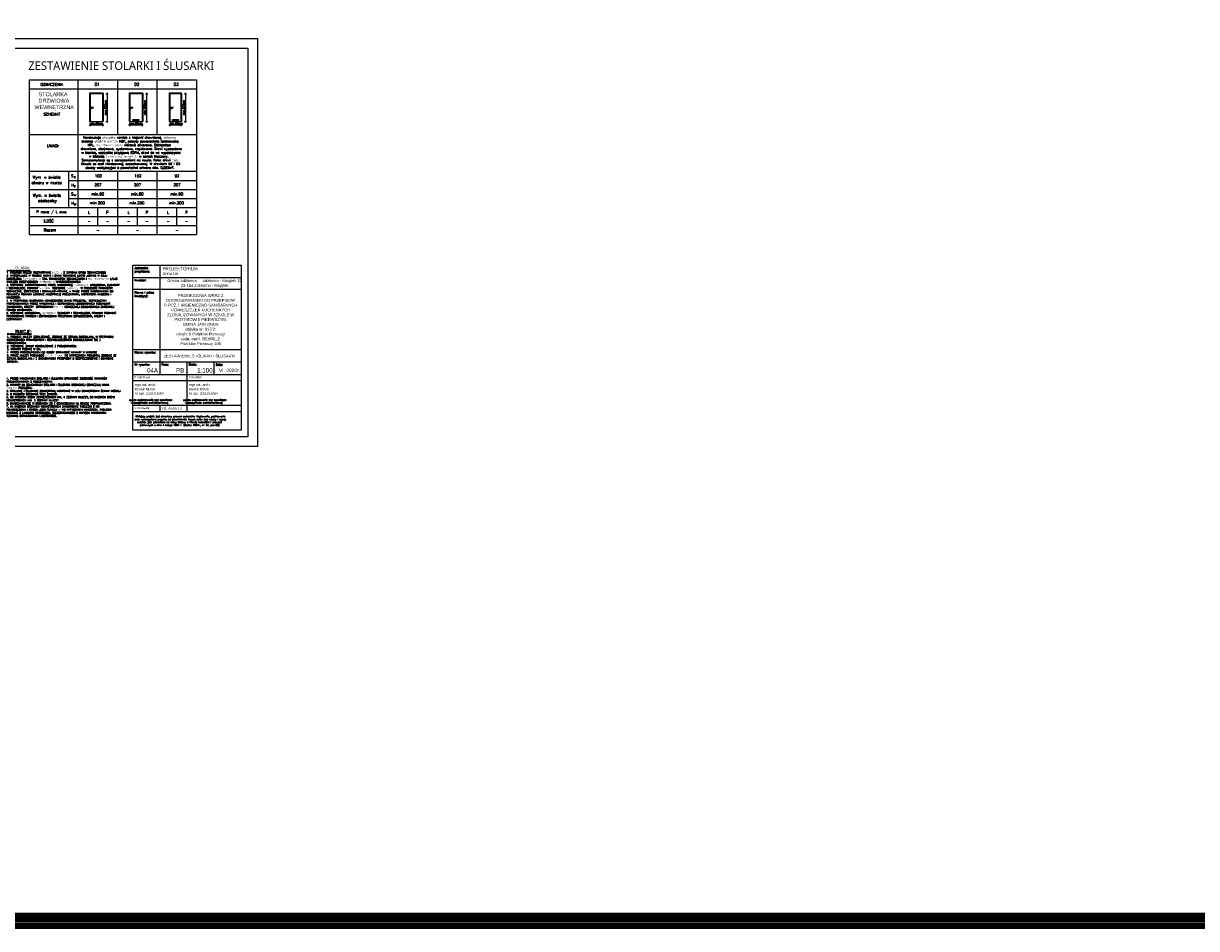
# Model space of a CAD drawing. Header units: millimetres. Extents: x 31969 to 285678, y -69766 to -1123.
# Tile 113 of 161: x 147961 to 156502, y -21872 to -15284. Entities that reach past the tile are written whole.
import ezdxf

# ---------------------------------------------------------------- set-up
doc = ezdxf.new("R2010")
doc.units = ezdxf.units.MM
doc.linetypes.add('ACAD_ISO02W100', pattern=[15, 12, -3])
for name, color, linetype in [('a-elewacja 1', 1, 'Continuous'), ('a-opis 1', 3, 'Continuous'), ('a-opis 2', 1, 'Continuous'), ('a-ramka', 7, 'Continuous'), ('a-stolarka drzwiowa', 3, 'Continuous'), ('a-wymiary', 11, 'Continuous')]:
    doc.layers.add(name, color=color, linetype=linetype)
doc.layers.add('a-pomocnicza', color=42, linetype='Continuous', plot=False)
doc.styles.add('ARIAL', font='arial.ttf')
doc.styles.add('IREK', font='simplex.shx', dxfattribs={"width": 0.8})
doc.styles.add('MAREK', font='simplex.shx')
doc.styles.add('PRZEKRÓJ2', font='l_10646.ttf')
doc.styles.add('TABELA2', font='arial.ttf', dxfattribs={"height": 10})
doc.dimstyles.new('MAREK', dxfattribs={"dimscale": 0.85, "dimtxt": 17, "dimasz": 12, "dimexe": 10, "dimexo": 0.625, "dimgap": 5, "dimtad": 1, "dimdec": 1, "dimdsep": 46, "dimtxsty": 'MAREK', "dimblk1": 'ARCHTICK', "dimblk2": 'ARCHTICK', "dimsah": 1, "dimcen": 2.5, "dimdle": 10, "dimadec": 0, "dimazin": 0, "dimtfac": 1, "dimtdec": 1, "dimtmove": 1, "dimatfit": 3, "dimldrblk": 'ARCHTICK', "dimfxl": 0, "dimtolj": 1, "dimtzin": 0, "dimarcsym": 0})

# ---------------------------------------------------------------- blocks, each defined once
blk = doc.blocks.new('_ARCHTICK')
at = {"color": 0, "linetype": 'ByBlock', "const_width": 0.15}
blk.add_lwpolyline([(-0.5, -0.5), (0.5, 0.5)], dxfattribs=at)
blk = doc.blocks.new('*D1183')
at = {"layer": 'a-wymiary', "color": 0, "lineweight": -2}
for p, q in [((148438.3, -16022.4), (148545.3, -16022.4)), ((148446.8, -16013.9), (148446.8, -16030.9)), ((148536.8, -16013.9), (148536.8, -16030.9))]:
    blk.add_line(p, q, dxfattribs=at)
at = {"layer": 'DEFPOINTS', "color": 0}
for p in [(148446.8, -16010.9), (148536.8, -16010.9), (148536.8, -16022.4)]:
    blk.add_point(p, dxfattribs=at)
at = {"layer": 'a-wymiary', "color": 0, "lineweight": -2, "xscale": 10.2, "yscale": 10.2, "zscale": 10.2, "rotation": 180}
blk.add_blockref('_ARCHTICK', (148446.8, -16022.4), dxfattribs=at)
at = {"layer": 'a-wymiary', "color": 0, "lineweight": -2, "xscale": 10.2, "yscale": 10.2, "zscale": 10.2}
blk.add_blockref('_ARCHTICK', (148536.8, -16022.4), dxfattribs=at)
at = {"layer": 'a-wymiary', "color": 0, "insert": (148491.8, -16011), "char_height": 14.45, "attachment_point": 5, "style": 'MAREK'}
blk.add_mtext('\\A1;min.90cm', dxfattribs=at)
blk = doc.blocks.new('*D1184')
at = {"layer": 'a-wymiary', "color": 0, "lineweight": -2}
for p, q in [((148561, -15796.1), (148578, -15796.1)), ((148569.5, -15787.6), (148569.5, -16004.6)), ((148561, -15996.1), (148578, -15996.1))]:
    blk.add_line(p, q, dxfattribs=at)
at = {"layer": 'DEFPOINTS', "color": 0}
for p in [(148554.4, -15796.1), (148554.4, -15996.1), (148569.5, -15996.1)]:
    blk.add_point(p, dxfattribs=at)
at = {"layer": 'a-wymiary', "color": 0, "lineweight": -2, "xscale": 10.2, "yscale": 10.2, "zscale": 10.2}
for p, rotation in [((148569.5, -15796.1), 90), ((148569.5, -15996.1), 270)]:
    blk.add_blockref('_ARCHTICK', p, dxfattribs=dict(at, rotation=rotation))
at = {"layer": 'a-wymiary', "color": 0, "insert": (148558.1, -15896.1), "char_height": 14.45, "attachment_point": 5, "rotation": 90, "style": 'MAREK'}
blk.add_mtext('\\A1;min.200cm', dxfattribs=at)
blk = doc.blocks.new('*D1185')
at = {"layer": 'a-wymiary', "color": 0, "lineweight": -2}
for p, q in [((148726, -16022.4), (148833, -16022.4)), ((148734.5, -16013.9), (148734.5, -16030.9)), ((148824.5, -16013.9), (148824.5, -16030.9))]:
    blk.add_line(p, q, dxfattribs=at)
at = {"layer": 'DEFPOINTS', "color": 0}
for p in [(148734.5, -16010.9), (148824.5, -16010.9), (148824.5, -16022.4)]:
    blk.add_point(p, dxfattribs=at)
at = {"layer": 'a-wymiary', "color": 0, "lineweight": -2, "xscale": 10.2, "yscale": 10.2, "zscale": 10.2, "rotation": 180}
blk.add_blockref('_ARCHTICK', (148734.5, -16022.4), dxfattribs=at)
at = {"layer": 'a-wymiary', "color": 0, "lineweight": -2, "xscale": 10.2, "yscale": 10.2, "zscale": 10.2}
blk.add_blockref('_ARCHTICK', (148824.5, -16022.4), dxfattribs=at)
at = {"layer": 'a-wymiary', "color": 0, "insert": (148779.5, -16011), "char_height": 14.45, "attachment_point": 5, "style": 'MAREK'}
blk.add_mtext('\\A1;min.90cm', dxfattribs=at)
blk = doc.blocks.new('*D1186')
at = {"layer": 'a-wymiary', "color": 0, "lineweight": -2}
for p, q in [((148848.8, -15796.1), (148865.8, -15796.1)), ((148857.3, -15787.6), (148857.3, -16004.6)), ((148848.8, -15996.1), (148865.8, -15996.1))]:
    blk.add_line(p, q, dxfattribs=at)
at = {"layer": 'DEFPOINTS', "color": 0}
for p in [(148842.1, -15796.1), (148842.1, -15996.1), (148857.3, -15996.1)]:
    blk.add_point(p, dxfattribs=at)
at = {"layer": 'a-wymiary', "color": 0, "lineweight": -2, "xscale": 10.2, "yscale": 10.2, "zscale": 10.2}
for p, rotation in [((148857.3, -15796.1), 90), ((148857.3, -15996.1), 270)]:
    blk.add_blockref('_ARCHTICK', p, dxfattribs=dict(at, rotation=rotation))
at = {"layer": 'a-wymiary', "color": 0, "insert": (148845.8, -15896.1), "char_height": 14.45, "attachment_point": 5, "rotation": 90, "style": 'MAREK'}
blk.add_mtext('\\A1;min.200cm', dxfattribs=at)
blk = doc.blocks.new('*D1187')
at = {"layer": 'a-wymiary', "color": 0, "lineweight": -2}
for p, q in [((149018.7, -16022.4), (149115.7, -16022.4)), ((149027.2, -16013.9), (149027.2, -16030.9)), ((149107.2, -16013.9), (149107.2, -16030.9))]:
    blk.add_line(p, q, dxfattribs=at)
at = {"layer": 'DEFPOINTS', "color": 0}
for p in [(149027.2, -16010.9), (149107.2, -16010.9), (149107.2, -16022.4)]:
    blk.add_point(p, dxfattribs=at)
at = {"layer": 'a-wymiary', "color": 0, "lineweight": -2, "xscale": 10.2, "yscale": 10.2, "zscale": 10.2, "rotation": 180}
blk.add_blockref('_ARCHTICK', (149027.2, -16022.4), dxfattribs=at)
at = {"layer": 'a-wymiary', "color": 0, "lineweight": -2, "xscale": 10.2, "yscale": 10.2, "zscale": 10.2}
blk.add_blockref('_ARCHTICK', (149107.2, -16022.4), dxfattribs=at)
at = {"layer": 'a-wymiary', "color": 0, "insert": (149072.2, -16011), "char_height": 14.45, "attachment_point": 5, "style": 'MAREK'}
blk.add_mtext('\\A1;min.80cm', dxfattribs=at)
blk = doc.blocks.new('*D1188')
at = {"layer": 'a-wymiary', "color": 0, "lineweight": -2}
for p, q in [((149131.5, -15796.1), (149148.5, -15796.1)), ((149140, -15787.6), (149140, -16004.6)), ((149131.5, -15996.1), (149148.5, -15996.1))]:
    blk.add_line(p, q, dxfattribs=at)
at = {"layer": 'DEFPOINTS', "color": 0}
for p in [(149124.8, -15796.1), (149124.8, -15996.1), (149140, -15996.1)]:
    blk.add_point(p, dxfattribs=at)
at = {"layer": 'a-wymiary', "color": 0, "lineweight": -2, "xscale": 10.2, "yscale": 10.2, "zscale": 10.2}
for p, rotation in [((149140, -15796.1), 90), ((149140, -15996.1), 270)]:
    blk.add_blockref('_ARCHTICK', p, dxfattribs=dict(at, rotation=rotation))
at = {"layer": 'a-wymiary', "color": 0, "insert": (149128.5, -15896.1), "char_height": 14.45, "attachment_point": 5, "rotation": 90, "style": 'MAREK'}
blk.add_mtext('\\A1;min.200cm', dxfattribs=at)

msp = doc.modelspace()

# ---------------------------------------------------------------- linework, layer by layer
at = {"layer": 'a-elewacja 1', "ltscale": 20}
for p, q in [((148441.83, -15791.14), (148441.83, -15996.14)), ((148541.83, -15791.14), (148441.83, -15791.14)), ((148541.83, -15791.14), (148541.83, -15996.14)), ((148729.53, -15791.14), (148729.53, -15996.14)), ((148829.53, -15791.14), (148729.53, -15791.14)), ((148829.53, -15791.14), (148829.53, -15996.14)), ((149022.24, -15791.14), (149022.24, -15996.14)), ((149112.24, -15791.14), (149022.24, -15791.14)), ((149112.24, -15791.14), (149112.24, -15996.14)), ((148441.83, -15996.14), (148541.83, -15996.14)), ((148729.53, -15996.14), (148829.53, -15996.14)), ((149022.24, -15996.14), (149112.24, -15996.14))]:
    msp.add_line(p, q, dxfattribs=at)
at = {"layer": 'a-opis 1', "ltscale": 0.5}
for p, q in [((148953.88, -17042.89), (148953.88, -17837.66)), ((148756.84, -17132.54), (149545.01, -17132.54)), ((148756.84, -17217.64), (149545.01, -17217.64)), ((149347.97, -17217.64), (149545.01, -17217.64)), ((148756.84, -17657.07), (149545.01, -17657.07)), ((148756.84, -17747.37), (149545.01, -17747.37)), ((149150.92, -17747.37), (149150.92, -17837.66)), ((149150.92, -17747.37), (149150.92, -18107.88)), ((149347.97, -17747.37), (149347.97, -17837.66)), ((148756.84, -17837.66), (149545.01, -17837.66)), ((148756.84, -17837.66), (149545.01, -17837.66)), ((148756.84, -17882.8), (149545.01, -17882.8)), ((148756.84, -17882.8), (149545.01, -17882.8)), ((148756.84, -17882.8), (149545.01, -17882.8)), ((148756.84, -17882.8), (149545.01, -17882.8)), ((148756.84, -18062.74), (149545.01, -18062.74)), ((148953.88, -18062.74), (148953.88, -18107.88)), ((148756.84, -18108.53), (149545.01, -18108.53)), ((148756.84, -18108.53), (149545.01, -18108.53))]:
    msp.add_line(p, q, dxfattribs=at)
at = {"layer": 'a-opis 2', "ltscale": 40}
for p, q in [((148003.08, -15694.97), (149220.12, -15694.97)), ((148003.08, -15694.97), (148003.08, -16820.58)), ((148357, -15694.97), (148357, -16820.58)), ((148644.71, -15694.97), (148644.71, -16091.47)), ((148932.42, -15694.97), (148932.42, -16091.47)), ((149220.12, -15694.97), (149220.12, -16820.58)), ((148003.08, -15758.97), (149220.12, -15758.97)), ((148003.08, -16091.47), (149220.12, -16091.47)), ((148003.08, -16359.78), (149220.12, -16359.78)), ((148644.71, -16359.78), (148644.71, -16820.58)), ((148932.42, -16359.78), (148932.42, -16820.58)), ((148003.08, -16623.09), (149220.12, -16623.09)), ((148003.08, -16623.09), (149220.12, -16623.09)), ((148500.86, -16623.09), (148500.86, -16754.75)), ((148788.56, -16623.09), (148788.56, -16754.75)), ((149076.27, -16623.09), (149076.27, -16754.75)), ((148003.08, -16688.92), (149220.12, -16688.92)), ((148003.08, -16688.92), (149220.12, -16688.92)), ((148070.44, -16688.92), (149220.12, -16688.92)), ((148003.08, -16754.75), (149220.12, -16754.75)), ((148003.08, -16820.58), (149220.12, -16820.58)), ((148003.08, -16820.58), (149220.12, -16820.58))]:
    msp.add_line(p, q, dxfattribs=at)
at = {"layer": 'a-opis 2', "ltscale": 2}
for p, q in [((148289.64, -16359.78), (148289.64, -16623.09)), ((148289.64, -16425.61), (149220.12, -16425.61)), ((148003.08, -16491.44), (149220.12, -16491.44)), ((148289.64, -16557.26), (149220.12, -16557.26))]:
    msp.add_line(p, q, dxfattribs=at)
msp.add_lwpolyline([(148756.84, -17042.89), (149545.01, -17042.89), (149545.01, -18243.32), (148756.84, -18243.32)], close=True, dxfattribs=at)
msp.add_lwpolyline([(148756.84, -17042.89), (149545.01, -17042.89), (149545.01, -18243.32), (148756.84, -18243.32)], close=True, dxfattribs=at)
at = {"layer": 'a-pomocnicza', "ltscale": 100}
for points in [[(138394.13, -1122.76), (161199.31, -1122.76), (161199.31, -21871.78), (138394.13, -21871.78)], [(138404.13, -1132.76), (161189.31, -1132.76), (161189.31, -21861.78), (138404.13, -21861.78)], [(138414.13, -1142.76), (161179.31, -1142.76), (161179.31, -21851.78), (138414.13, -21851.78)], [(138424.13, -1152.76), (161169.31, -1152.76), (161169.31, -21841.78), (138424.13, -21841.78)], [(138434.13, -1162.76), (161159.31, -1162.76), (161159.31, -21831.78), (138434.13, -21831.78)], [(138444.13, -1172.76), (161149.31, -1172.76), (161149.31, -21821.78), (138444.13, -21821.78)], [(138454.13, -1182.76), (161139.31, -1182.76), (161139.31, -21811.78), (138454.13, -21811.78)], [(138464.13, -1192.76), (161129.31, -1192.76), (161129.31, -21801.78), (138464.13, -21801.78)], [(138474.13, -1202.76), (161119.31, -1202.76), (161119.31, -21791.78), (138474.13, -21791.78)], [(138484.13, -1212.76), (161109.31, -1212.76), (161109.31, -21781.78), (138484.13, -21781.78)], [(138494.13, -1222.76), (161099.31, -1222.76), (161099.31, -21771.78), (138494.13, -21771.78)], [(138504.13, -1232.76), (161089.31, -1232.76), (161089.31, -21761.78), (138504.13, -21761.78)]]:
    msp.add_lwpolyline(points, close=True, dxfattribs=at)
at = {"layer": 'a-ramka', "ltscale": 0.5}
for points in [[(149665.01, -18363.32), (145465.01, -18363.32), (145465.01, -15393.32), (149665.01, -15393.32)], [(145715.01, -15463.32), (149595.01, -15463.32), (149595.01, -18293.32), (145715.01, -18293.32)]]:
    msp.add_lwpolyline(points, close=True, dxfattribs=at)
at = {"layer": 'a-stolarka drzwiowa'}
for p, q in [((148446.83, -15796.14), (148446.83, -15996.14)), ((148446.83, -15796.14), (148446.83, -15996.14)), ((148446.83, -15796.14), (148446.83, -15996.14)), ((148536.83, -15796.14), (148446.83, -15796.14)), ((148536.83, -15796.14), (148536.83, -15996.14)), ((148536.83, -15796.14), (148536.83, -15996.14)), ((148536.83, -15796.14), (148536.83, -15996.14)), ((148734.53, -15796.14), (148734.53, -15996.14)), ((148734.53, -15796.14), (148734.53, -15996.14)), ((148734.53, -15796.14), (148734.53, -15996.14)), ((148824.53, -15796.14), (148734.53, -15796.14)), ((148824.53, -15796.14), (148824.53, -15996.14)), ((148824.53, -15796.14), (148824.53, -15996.14)), ((148824.53, -15796.14), (148824.53, -15996.14)), ((149027.24, -15796.14), (149027.24, -15996.14)), ((149027.24, -15796.14), (149027.24, -15996.14)), ((149027.24, -15796.14), (149027.24, -15996.14)), ((149107.24, -15796.14), (149027.24, -15796.14)), ((149107.24, -15796.14), (149107.24, -15996.14)), ((149107.24, -15796.14), (149107.24, -15996.14)), ((149107.24, -15796.14), (149107.24, -15996.14)), ((148453.39, -15902.67), (148453.39, -15904.67)), ((148741.09, -15902.67), (148741.09, -15904.67)), ((149033.8, -15902.67), (149033.8, -15904.67))]:
    msp.add_line(p, q, dxfattribs=at)
for points in [[(148470.82, -15894.34), (148450.73, -15894.34), (148450.73, -15897.94), (148470.82, -15897.94)], [(148758.53, -15894.34), (148738.44, -15894.34), (148738.44, -15897.94), (148758.53, -15897.94)], [(149051.24, -15894.34), (149031.14, -15894.34), (149031.14, -15897.94), (149051.24, -15897.94)], [(148758.06, -15982.88), (148801, -15982.88), (148801, -15989.51), (148758.06, -15989.51)], [(149045.77, -15982.88), (149088.71, -15982.88), (149088.71, -15989.51), (149045.77, -15989.51)]]:
    msp.add_lwpolyline(points, close=True, dxfattribs=at)
for centre in [(148453.39, -15903.67), (148741.09, -15903.67), (149033.8, -15903.67)]:
    msp.add_circle(centre, 2.5, dxfattribs=at)

# ---------------------------------------------------------------- texts
at = {"layer": 'a-opis 1', "ltscale": 0.5, "style": 'IREK', "width": 0.85}
for s, height, p in [('Jednostka ', 16.33, (148770.05, -17071.02)), ('projektowa:', 16.3296, (148770.05, -17095.56)), ('Inwestor:', 16.33, (148770.05, -17159.96)), ('Nazwa i adres', 16.3296, (148770.05, -17249.6)), ('inwestycji:', 16.3296, (148770.05, -17274.84)), ('Nazwa rysunku:', 16.3296, (148770.05, -17685.15)), ('Nr rysunku:', 16.3296, (148770.05, -17774.14)), ('Faza:', 16.33, (148967.09, -17773.74)), ('Skala:', 16.33, (149164.13, -17773.74)), ('Data:', 16.33, (149361.18, -17774.79)), ('Projektował:', 16.3296, (148770.05, -17865.73)), ('Sprawdził:', 16.33, (149164.13, -17865.73)), ('Opracowała:', 16.3296, (148770.05, -18090.16))]:
    msp.add_text(s, height=height, dxfattribs=at).set_placement(p)
at = {"layer": 'a-opis 1', "ltscale": 0.5, "style": 'TABELA2'}
for s, height, p in [('PROJEKTORIUM', 23.1094, (148973.12, -17080.96)), ('Anna Lis', 21.009, (148973.86, -17114.59)), ('ZESTAWIENIE STOLARKI I ŚLUSARKI', 21.0086, (148982.08, -17714.25)), ('04A', 32.332, (148860.66, -17824.31)), ('PB', 32.332, (149071.68, -17824.31)), ('1:100', 32.332, (149225.36, -17824.67)), ('VI  2020r.', 25.21, (149384.58, -17821.69)), ('mgr inż. arch.', 18.5296, (148771.23, -17921.72)), ('Marek Mizak', 18.5296, (148771.07, -17954.69)), ('mgr inż. arch.', 18.5296, (149165.32, -17921.72)), ('Marek Mizak', 18.5296, (149165.15, -17954.69)), ('nr upr. 2331/Lb/84', 18.5296, (148771.07, -17986.12)), ('nr upr. 2331/Lb/84', 18.5296, (149165.15, -17986.12)), ('inż. Anna Lis', 18.5296, (148968.28, -18094.3))]:
    msp.add_text(s, height=height, dxfattribs=at).set_placement(p)
at = {"layer": 'a-opis 1', "ltscale": 2, "insert": (148374.46, -16105.25), "char_height": 16.4466, "attachment_point": 1, "style": 'MAREK'}
msp.add_mtext_dynamic_manual_height_columns('{\\W1.87467; }Konstrukcja skrzydła: ramiak z klejonki drewnianej, obłożony \\P{\\W0.716779; }dwiema gładkimi płytami HDF, pokryty powierzchnią laminowaną \\P{\\W4.82204; }HPL. Wypełnienie: płyta wiórowa otworowa. Ościeżnica: \\P{\\W0.348358; }drewniana, obejmowa, systemowa, regulowana. Drzwi wyposażone \\P{\\W0.690463; }w klamkę, uszczelkę przylgową EDPM, drzwi do wc wyposażyone \\P{\\W5.71677; }w blokadę łazienkową, pozostałe w zamek kluczowy. \\P{\\W0.900989; }Samozamykacz zg z oznaczeniami na rzucie. Kolor drzwi biały. \\P{\\W0.5852; }Okucia ze stali nierdzewnej, szczotkowanej. W drzwiach D2 i D3 \\P{\\W3.4273; }otwoty wentylacyjne o powierzchni ortworu min. 0,022m².  ', width=835.8317, gutter_width=12.5, heights=[0], dxfattribs=at)
at = {"layer": 'a-opis 1', "ltscale": 2, "char_height": 13.59226, "attachment_point": 1, "style": 'MAREK'}
for s, insert, width in [('1. RYSUNEK NALEŻY ROZPATRYWAĆ ŁĄCZNIE Z ZAPISAMI OPISU TECHNICZNEGO.\\P2. WYSTĘPUJĄCE W TEKŚCIE NAZWY I ZNAKI TOWAROWE UŻYTO JEDYNIE W CELU OKREŚLENIA ZAKŁADANYCH TZW. STANDARDÓW TECHNICZNYCH I MATERIAŁOWYCH I/LUB WYGLĄDU ESTETYCZNEGO MATERIAŁÓW WYKOŃCZENIOWYCH.\\P3. WSZYSTKIE ZAPROPONOWANE PRZEZ WYKONAWCĘ: MATERIAŁY, URZĄDZENIA, ELEMENTY I TECHNOLOGIE, POWINNY SPEŁNIAĆ WSZYSTKIE ZAŁOŻONE W PROJEKCIE PARAMETRY TECHNICZNE, ESTETYCZNE I FORMALNO-PRAWNE, A TAKŻE PRZED SKIEROWANIEM DO REALIZACJI POWINNY UZYSKAĆ AKCEPTACJĘ PROJEKTANTA, INSPEKTORA NADZORU I INWESTORA\\P4. W PRZYPADKU ZAISTNIENIA KONIECZNOŚCI ZMIAN PROJEKTU,  DOTYCZĄCYCH PROPONOWANYCH PRZEZ WYKONAWCĘ I ODPOWIEDNIO UZGODNIONYCH ROZWIĄZAŃ ZAMIENNYCH, KOSZTY  OPRACOWANIA PEŁNEJ KONIECZNEJ DOKUMENTACJI ZAMIENNEJ PONOSI WYKONAWCA.\\P5. WSZYSTKIE URZĄDZENIA, MATERIAŁY, ELEMENTY I TECHNOLOGIE, POWINNY POSIADAĆ PRZEWIDZIANE PRAWEM I ODPOWIEDNIMI PRZEPISAMI DOPUSZCZENIA, ATESTY I CERTYFIKATY.', (147837.79, -17090.2), 894.3963), ('1. PROJEKT NALEŻY ZREALIZOWAĆ, ZGODNIE ZE SZTUKĄ BUDOWLANĄ, W PRZYPADKU  ROZBIEŻNOŚCI WYMIAROWYCH I TECHNOLOGICZNYCH SKONSULTOWAĆ SIĘ Z PROJEKTANTEM. \\P2. WSZYSTKIE ZMIANY KONSULTOWAĆ Z PROJEKTANTEM.\\P3. WYMIARY PODANE W CM.\\P4. PRZED PRZYSTĄPIENIEM DO ROBÓT SPRAWDZIĆ WYMIARY W NATURZE.\\P5. PRACE NALEŻY PROWADZIĆ SZCZEGÓŁOWO WG WYTYCZNYCH PROJEKTU, ZGODNIE ZE SZTUKĄ BUDOWLANĄ I Z ZACHOWANIEM PRZEPISÓW O BEZPIECZEŃSTWIE I OCHRONIE ZDROWIA.\\P{\\C14;   }', (147840.13, -17557.39), 879.2631), ('1. PRZED WYKONANIEM STOLARKI I ŚLUSARKI SPRAWDZIĆ ZGODNOŚĆ WYMIARÓW PROJEKTOWANYCH Z RZECZYWISTYMI. \\P2. WYMIARY NA SCHEMATACH STOLARKI I ŚLUSARKI DRZWIOWEJ OZNACZAJĄ MINIM. ŚWIATŁO PRZEJŚCIA.\\P3. STOLARKĘ I ŚLUSARKĘ ZEWNĘTRZNĄ MONTOWAĆ W LICU ZEWNĘTRZNYM ŚCIANY NOŚNEJ.\\P4. W KAŻDYCH DRZWIACH TRZY ZAWIASY.\\P5. DO KAŻDYCH DRZWI ZEWNĘTRZNYCH MIN. 4 ZESTAWY KLUCZY, DO KAŻDYCH DRZWI WEWNĘTRZNYCH MIN. 3 ZESTAWY KLUCZY.\\P6. SAMOZAMYKACZE W DRZWIACH ZG Z OZNACZENIAMI NA RZUCIE PODPIWNICZENIA.\\P7. NA KAŻDYCH DRZWIACH WEWNĘTRZNYCH ZAMONTOWAĆ TABLICZKI Z NR POMIESZCZENIA I OPISEM JEGO FUNKCJI - WG WYTYCZNYCH INWESTORA. TABLICZKI WYKONAĆ Z LAMINATU SREBRNEGO, SZCZOTKOWANEGO Z NAPISEM WYKONANYM TECHNIKĄ GRAWEROWANIA LASEROWEGO.', (147836.91, -17861.29), 861.2906)]:
    msp.add_mtext(s, dxfattribs=dict(at, insert=insert, width=width))
at = {"layer": 'a-opis 1', "ltscale": 0.5}
for s, insert, char_height, width, attachment_point, style in [('{\\fArial|b0|i0|c238|p34;Gmina Jabłonna     Jabłonna - Majątek 22^I\\P23-114 Jabłonna - Majątek}', (149279.9, -17176.11, -76410), 21.0086, 666.0385, 5, 'TABELA2'), ('{\\fArial|b0|i0|c238|p34;\\PPRZEBUDOWA WRAZ Z DOSTOSOWANIEM DO PRZEPISÓW P.POŻ. I HIGIENICZNO-SANITARNYCH POMIESZCZEŃ KUCHENNYCH ZLOKALIZOWANYCH W SZKOLE W PIOTRKOWIE PIERWSZYM, \\PGMINA JABŁONNA\\Pdziałka nr: 917/3; \\Pobręb: 9 Piotrków Pierwszy \\Pjedn. ewid. 060906_2\\PPiotrków Pierwszy 105}', (149251.09, -17424.64, 76410), 21.00857, 583.3186, 5, 'TABELA2'), ('{\\W8.9058;  \\W1; }upr.{\\W0.105263; }do projektowania bez ograniczeń \\P{\\W6.7618;   }w specjalności architektonicznej', (148568.69, -18017.4), 12.5, 764.7867, 1, 'MAREK'), ('{\\W8.9058;  \\W1; }upr.{\\W0.105263; }do projektowania bez ograniczeń \\P{\\W6.7618;   }w specjalności architektonicznej', (148962.77, -18017.4), 12.5, 764.7867, 1, 'MAREK'), ('{\\W1.04846; }Niniejszy projekt jest chroniony prawem autorskim. Kopiowanie, publikowanie \\P{\\W0.31162; }oraz wykorzystanie projektu do jakichkolwiek innych celów bez wiedzy i zgody \\P{\\W2.68004; }autorów jest zabronione na mocy Ustawy o Prawie Autorskim i prawach \\P{\\W4.83793; }pokrewnych z dnia 4 lutego 1994 r. (Dz.U.z 1994r., nr 24, poz.83)', (148767.2, -18137.99), 12.5, 764.7867, 1, 'MAREK')]:
    msp.add_mtext(s, dxfattribs=dict(at, insert=insert, char_height=char_height, width=width, attachment_point=attachment_point, style=style))
at = {"layer": 'a-opis 2', "ltscale": 2}
for s, height, style, p in [('ZESTAWIENIE STOLARKI I ŚLUSARKI ', 62.3062, 'PRZEKRÓJ2', (147996.27, -15622.14)), ('STOLARKA', 28.224, 'ARIAL', (148071.51, -15813.3)), ('OZNACZENIA', 20.072, 'MAREK', (148084.93, -15737.98)), ('D1', 20.072, 'MAREK', (148480.46, -15736.5)), ('D2', 20.072, 'MAREK', (148768.17, -15736.5)), ('D3', 20.072, 'MAREK', (149055.88, -15736.5)), ('WEWNĘTRZNA', 28.224, 'ARIAL', (148041.49, -15906.7)), ('DRZWIOWA', 28.224, 'ARIAL', (148070.62, -15859.77)), ('SCHEMAT ', 20.072, 'MAREK', (148107.57, -15954.59)), ('UWAGI:', 20.072, 'MAREK', (148132.27, -16184.81)), ('Wym. w świetle', 20.0724, 'MAREK', (148028.01, -16412.87)), ('S', 20.07, 'MAREK', (148308.4, -16402.96)), ('z', 20.07, 'MAREK', (148327.76, -16410.09)), ('102', 20.072, 'MAREK', (148480.41, -16403.52)), ('102', 20.072, 'MAREK', (148768.12, -16403.52)), ('92', 20.072, 'MAREK', (149061.55, -16403.52)), ('otworu w murze', 20.0724, 'MAREK', (148020.3, -16452.36)), ('H', 20.07, 'MAREK', (148309.37, -16470.7)), ('z', 20.07, 'MAREK', (148327.76, -16475.91)), ('207', 20.072, 'MAREK', (148478.52, -16468.35)), ('207', 20.072, 'MAREK', (148766.22, -16468.35)), ('207', 20.072, 'MAREK', (149053.93, -16468.35)), ('Wym. w świetle', 20.0724, 'MAREK', (148030.07, -16544.53)), ('ościeżnicy', 20.072, 'MAREK', (148067.44, -16584.02)), ('S', 20.07, 'MAREK', (148308.4, -16534.62)), ('w', 20.07, 'MAREK', (148327.76, -16541.74)), ('min.90', 20.072, 'MAREK', (148456.18, -16535.18)), ('min.90', 20.072, 'MAREK', (148743.89, -16535.18)), ('min.90', 20.072, 'MAREK', (149031.6, -16535.18)), ('P rawe / L ewe', 20.0724, 'MAREK', (148054.91, -16665.44)), ('H', 20.07, 'MAREK', (148309.37, -16602.36)), ('w', 20.07, 'MAREK', (148327.76, -16607.57)), ('L', 20.07, 'MAREK', (148431.74, -16669.11)), ('min.200', 20.072, 'MAREK', (148444.44, -16600.01)), ('P', 20.07, 'MAREK', (148563.13, -16668.06)), ('L', 20.07, 'MAREK', (148719.45, -16669.11)), ('min.200', 20.072, 'MAREK', (148732.15, -16600.01)), ('P', 20.07, 'MAREK', (148850.84, -16668.06)), ('L', 20.07, 'MAREK', (149007.16, -16669.11)), ('min.200', 20.072, 'MAREK', (149019.86, -16600.01)), ('P', 20.07, 'MAREK', (149138.54, -16668.06)), ('ILOŚĆ', 20.072, 'MAREK', (148107.52, -16731.27)), ('Razem', 20.072, 'MAREK', (148107.52, -16797.1))]:
    msp.add_text(s, height=height, dxfattribs=dict(at, style=style)).set_placement(p)
at = {"layer": 'a-opis 2', "ltscale": 40, "style": 'MAREK'}
for p in [(148427.88, -16733.23), (148561.73, -16733.23), (148715.58, -16733.23), (148849.44, -16733.23), (149003.29, -16733.23), (149137.14, -16733.23), (148492.21, -16799.06), (148779.92, -16799.06), (149067.63, -16799.06)]:
    msp.add_text('-', height=20.07, dxfattribs=at).set_placement(p)
at = {"layer": 'a-opis 2', "linetype": 'ACAD_ISO02W100', "ltscale": 0.5, "char_height": 24.007, "width": 295.3757, "attachment_point": 1, "style": 'IREK'}
for s, insert in [('{\\LPOWOŁANIA:}', (147840.71, -17052.23)), ('{\\LINSTRUKCJE:}', (147841.28, -17515.91))]:
    msp.add_mtext(s, dxfattribs=dict(at, insert=insert))

# ---------------------------------------------------------------- dimensions: what is measured, and where the dimension line sits
at = {"layer": 'a-wymiary'}
for base, p1, p2, picture, middle in [((148569.54, -15996.14), (148554.41, -15796.14), (148554.41, -15996.14), '*D1184', (148569.54, -15896.14)), ((148857.25, -15996.14), (148842.11, -15796.14), (148842.11, -15996.14), '*D1186', (148857.25, -15896.14)), ((149139.96, -15996.14), (149124.82, -15796.14), (149124.82, -15996.14), '*D1188', (149139.96, -15896.14))]:
    dim = msp.add_linear_dim(base=base, p1=p1, p2=p2, angle=90, text='min.200cm', dimstyle='MAREK', dxfattribs=at)
    dim.commit()
    dim.dimension.update_dxf_attribs({"geometry": picture, "text_midpoint": middle, "dimtype": 160})
for base, p1, p2, text, picture, middle in [((148536.83, -16022.43), (148446.83, -16010.9), (148536.83, -16010.9), 'min.90cm', '*D1183', (148491.83, -16022.43)), ((148824.53, -16022.43), (148734.53, -16010.9), (148824.53, -16010.9), 'min.90cm', '*D1185', (148779.53, -16022.43)), ((149107.24, -16022.43), (149027.24, -16010.9), (149107.24, -16010.9), 'min.80cm', '*D1187', (149072.24, -16022.43))]:
    dim = msp.add_linear_dim(base=base, p1=p1, p2=p2, text=text, dimstyle='MAREK', dxfattribs=at)
    dim.commit()
    dim.dimension.update_dxf_attribs({"geometry": picture, "text_midpoint": middle, "dimtype": 160})

doc.saveas('drawing.dxf')
